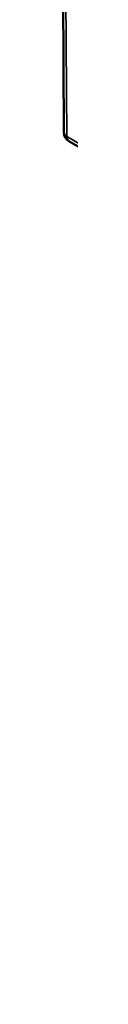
# Model space of a CAD drawing. Header units: millimetres. Extents: x 0 to 795, y -71 to 297.
# Tile 7 of 12: x 297.758 to 298.437, y 159.161 to 208.148. Entities that reach past the tile are written whole.
import ezdxf

# ---------------------------------------------------------------- set-up
doc = ezdxf.new("R2010")
doc.units = ezdxf.units.MM
doc.layers.add('Visibile (ISO)', color=7, linetype='Continuous', lineweight=50)
doc.layers.add('Visibile sottile (ISO)', color=7, linetype='Continuous', lineweight=35)

msp = doc.modelspace()

# ---------------------------------------------------------------- linework, layer by layer
at = {"layer": 'Visibile (ISO)'}
for p, q in [((297.758, 252.475), (298.095, 202.538)), ((298.345, 202.109), (372.732, 159.161))]:
    msp.add_line(p, q, dxfattribs=at)
msp.add_arc((298.595, 202.542), 0.5, 180.3863, 240, dxfattribs=at)
at = {"layer": 'Visibile sottile (ISO)'}
for p, q in [((298.241, 202.334), (297.904, 252.271)), ((372.629, 159.387), (298.241, 202.334))]:
    msp.add_line(p, q, dxfattribs=at)
for major_axis, ratio, start_param, end_param in [((-0.5, -0.003), 0.581811, 0, 0.78149), ((-0.25, -0.433), 0.57735, 5.505543, 6.283185)]:
    msp.add_ellipse((298.595, 202.542), major_axis=major_axis, ratio=ratio, start_param=start_param, end_param=end_param, dxfattribs=at)

doc.saveas('drawing.dxf')
